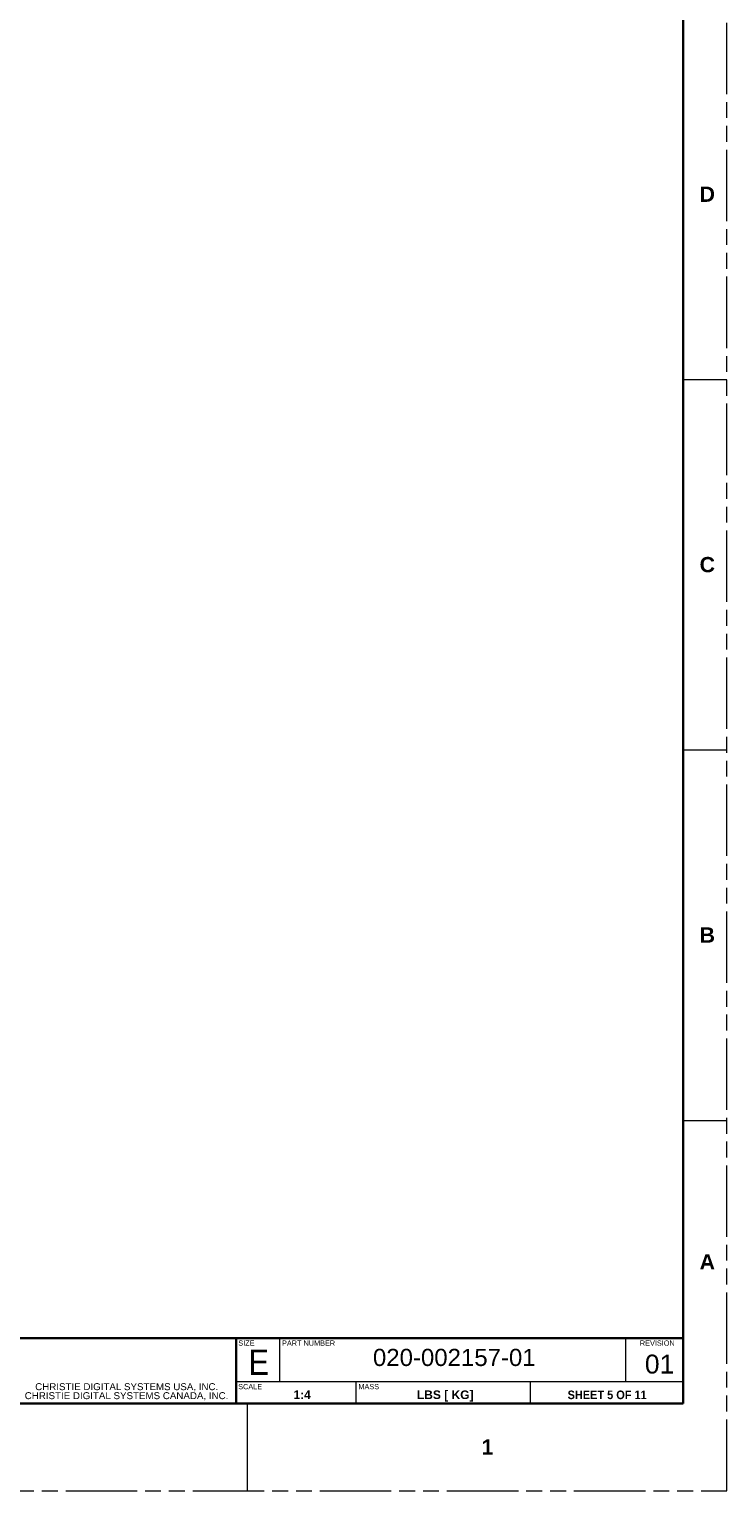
# Model space of a CAD drawing. Header units: millimetres. Extents: x 3925 to 5043, y -86 to 778.
# Tile 126 of 159: x 4839 to 5043, y -86 to 340. Entities that reach past the tile are written whole.
import ezdxf

# ---------------------------------------------------------------- set-up
doc = ezdxf.new("R2010")
doc.units = ezdxf.units.MM
doc.header["$LTSCALE"] = 46.255
doc.linetypes.add('PHANTOM', pattern=[0.8, 0.45, -0.05, 0.1, -0.05, 0.1, -0.05])
doc.linetypes.add('SLD-Solid', pattern=[0])
doc.layers.get('0').update_dxf_attribs({"linetype": 'CONTINUOUS'})
doc.layers.add('Form', color=7, linetype='CONTINUOUS', lineweight=13)
doc.styles.add('SLDTEXTSTYLE0', font='arialbd.ttf', dxfattribs={"height": 5.5})
doc.styles.add('SLDTEXTSTYLE1', font='txt', dxfattribs={"width": 0.913})
doc.styles.add('SLDTEXTSTYLE2', font='arial.ttf')
doc.styles.add('SLDTEXTSTYLE3', font='arial.ttf', dxfattribs={"width": 0.948})

msp = doc.modelspace()

# ---------------------------------------------------------------- linework, layer by layer
at = {"color": 7, "linetype": 'PHANTOM', "lineweight": 0}
for p, q in [((5042.5114, -86.0394), (5042.5114, 777.5606)), ((3924.9114, -86.0394), (5042.5114, -86.0394))]:
    msp.add_line(p, q, dxfattribs=at)
at = {"color": 7, "linetype": 'Continuous', "lineweight": 30}
for p in [(5029.8114, 752.1606), (3937.6114, -60.6394)]:
    msp.add_line(p, (5029.8114, -60.6394), dxfattribs=at)
at = {"color": 7, "linetype": 'Continuous', "lineweight": 0}
for p, q in [((5029.8114, 237.8106), (5042.5114, 237.8106)), ((5029.8114, 129.8606), (5042.5114, 129.8606)), ((5029.8114, 21.9106), (5042.5114, 21.9106)), ((4902.8114, -60.6394), (4902.8114, -86.0394))]:
    msp.add_line(p, q, dxfattribs=at)
at = {"layer": 'Form', "color": 7, "linetype": 'SLD-Solid', "lineweight": 30}
for p, q in [((5029.8114, -41.5894), (4772.6364, -41.5894)), ((4899.6364, -60.6394), (4899.6364, -41.5894))]:
    msp.add_line(p, q, dxfattribs=at)
at = {"layer": 'Form', "color": 7, "linetype": 'SLD-Solid', "lineweight": 0}
for p, q in [((4912.3364, -54.2894), (4912.3364, -41.5894)), ((5013.1114, -54.2894), (5013.1114, -41.5894)), ((5029.8114, -54.2894), (4899.6364, -54.2894)), ((4934.5614, -60.6394), (4934.5614, -54.2894)), ((4985.3614, -60.6394), (4985.3614, -54.2894)), ((4899.6364, -60.6394), (4836.1364, -60.6394)), ((5029.8114, -60.6394), (4899.6364, -60.6394))]:
    msp.add_line(p, q, dxfattribs=at)

# ---------------------------------------------------------------- texts
at = {"color": 7, "linetype": 'Continuous', "lineweight": 0, "char_height": 4.445, "attachment_point": 1, "style": 'SLDTEXTSTYLE0'}
for s, insert in [('D', (5034.6057, 294.0583)), ('C', (5034.6057, 186.1083)), ('B', (5034.6057, 78.1583)), ('A', (5034.6057, -17.0917)), ('1', (4971.1057, -71.0667))]:
    msp.add_mtext(s, dxfattribs=dict(at, insert=insert))
at = {"color": 0, "linetype": 'Continuous', "lineweight": 0, "char_height": 2.032, "attachment_point": 2, "style": 'SLDTEXTSTYLE2'}
for s, insert in [('CHRISTIE DIGITAL SYSTEMS USA, INC.', (4867.7888, -54.6848)), ('CHRISTIE DIGITAL SYSTEMS CANADA, INC.', (4867.7313, -57.3038))]:
    msp.add_mtext(s, dxfattribs=dict(at, insert=insert))
at = {"layer": 'Form', "color": 7, "linetype": 'Continuous', "lineweight": 0}
for s, insert, char_height, attachment_point, style in [('SIZE', (4900.2768, -42.2209), 1.524, 1, 'SLDTEXTSTYLE1'), ('PART NUMBER', (4913.0143, -42.2415), 1.524, 1, 'SLDTEXTSTYLE1'), ('REVISION', (5017.2169, -42.2415), 1.524, 1, 'SLDTEXTSTYLE1'), ('E', (4906.2413, -44.9098), 7.366, 2, 'SLDTEXTSTYLE1'), ('{\\H1.3333x;\\W1;020-002157-01}', (4939.4852, -44.6812), 3.75, 1, 'SLDTEXTSTYLE3'), ('{\\fArial|b0|i0|c136|p34;0\\fArial|b0|i0|c0|p34;1}', (5018.6792, -46.364), 5.5, 1, 'SLDTEXTSTYLE0'), ('SCALE', (4900.2483, -54.9277), 1.524, 1, 'SLDTEXTSTYLE1'), ('MASS', (4935.2517, -54.9236), 1.524, 1, 'SLDTEXTSTYLE1'), ('1:4', (4918.8577, -56.7973), 2.5, 2, 'SLDTEXTSTYLE0'), (' LBS [ KG]', (4960.0459, -56.8055), 2.5, 2, 'SLDTEXTSTYLE0'), ('{\\fArial|b1|i0|c136|p34;SHEET \\fArial|b1|i0|c0|p34;5\\fArial|b1|i0|c136|p34; OF \\fArial|b1|i0|c0|p34;11}', (5007.6823, -56.8321), 2.5, 2, 'SLDTEXTSTYLE1')]:
    msp.add_mtext(s, dxfattribs=dict(at, insert=insert, char_height=char_height, attachment_point=attachment_point, style=style))

doc.saveas('drawing.dxf')
